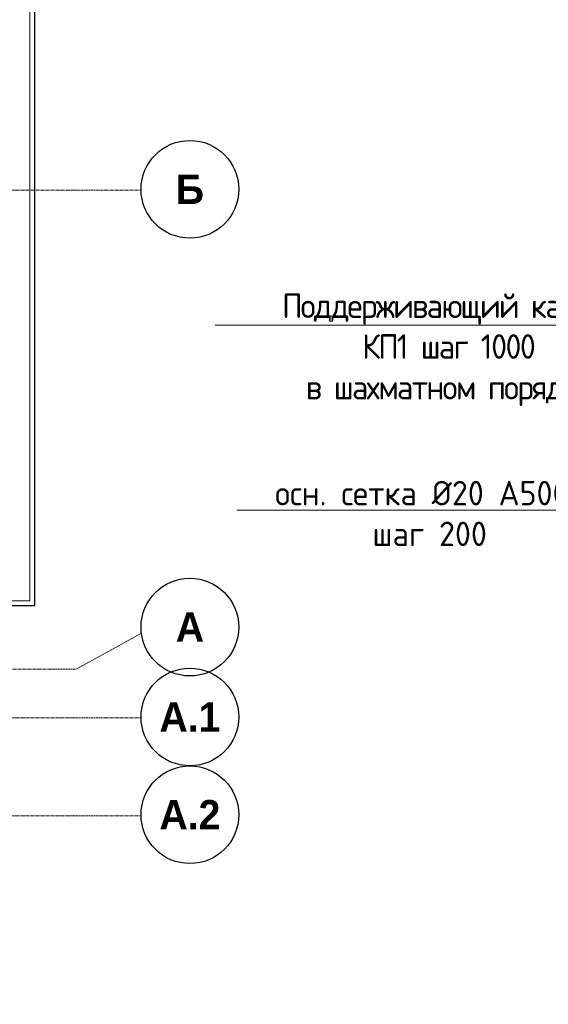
# Model space of a CAD drawing. Header units: millimetres. Extents: x -56135 to 1694203, y -446411 to -23139.
# Tile 140 of 256: x 720940 to 726350, y -130129 to -120053. Entities that reach past the tile are written whole.
import ezdxf
from ezdxf import colors
from ezdxf.entities.mleader import LeaderData, LeaderLine
from ezdxf.math import Vec2, Vec3

# ---------------------------------------------------------------- set-up
doc = ezdxf.new("R2010")
doc.units = ezdxf.units.MM
for name, pattern in [('01 Штриховая _4 мм_', [6, 3.5, -2.5]), ('______5', [1100, 800, -100, 100, -100]), ('осевая', [50.8, 31.75, -6.35, 6.35, -6.35])]:
    doc.linetypes.add(name, pattern=pattern)
for name, color, linetype, lineweight in [('0 Фундамент', 5, 'Continuous', 30), ('Оси', 40, '______5', 18), ('подоснова', 151, 'Continuous', 5), ('РАЗМЕРЫ', 1, 'Continuous', 9), ('СТЕНЫ', 3, 'Continuous', 30)]:
    doc.layers.add(name, color=color, linetype=linetype, lineweight=lineweight)
doc.styles.add('Century Gothic', font='GOTHIC.TTF')
doc.styles.add('GOST-2.304_Type-B', font='GOST_Common.ttf')

# ---------------------------------------------------------------- blocks, each defined once
blk = doc.blocks.new('NSY101')
at = {"color": 0, "linetype": 'ByBlock', "lineweight": -2}
blk.add_circle((0, 0), 50, dxfattribs=at)
blk = doc.blocks.new('оси 2.2-2.3')
at = {"layer": 'Оси', "color": 16, "linetype": 'осевая', "lineweight": 0, "transparency": 33554687}
for p, q in [((468076.3, -121995.4), (524372.9, -121995.4)), ((468653.8, -126895.4), (523707.4, -126895.4)), ((468076.3, -127395.4), (524372.9, -127395.4)), ((468076.3, -128395.4), (524372.9, -128395.4))]:
    blk.add_line(p, q, dxfattribs=at)
at = {"layer": 'Оси', "color": 16, "linetype": '______5', "lineweight": 0, "transparency": 33554687}
blk.add_line((524376.4, -126525.7), (523707.4, -126895.4), dxfattribs=at)
at = {"layer": 'Оси', "color": 16, "linetype": 'Continuous', "lineweight": 25, "transparency": 33554687, "xscale": 9.999999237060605, "yscale": 9.999999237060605, "zscale": 9.999999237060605}
for p in [(524872.8, -121985.2), (524872.8, -126465.2), (524872.8, -127385.2), (524872.8, -128385.2)]:
    blk.add_blockref('NSY101', p, dxfattribs=at)
at = {"layer": 'Оси', "color": 16, "linetype": 'Continuous', "lineweight": 25, "transparency": 33554687, "char_height": 300, "attachment_point": 5, "style": 'Century Gothic'}
for s, insert, width in [('\\A1;{\\fCentury Gothic|i0|b1;\\H300.000000;\\W1.000000;\\C16;Б}\\P', (524872.8, -121985.2), 390), ('\\A1;{\\fCentury Gothic|i0|b1;\\H300.000000;\\W1.000000;\\C16;А}\\P', (524872.8, -126465.2), 460), ('\\A1;{\\fCentury Gothic|i0|b1;\\H300.000000;\\W1.000000;\\C16;А.1}\\P', (524872.8, -127385.2), 810), ('\\A1;{\\fCentury Gothic|i0|b1;\\H300.000000;\\W1.000000;\\C16;А.2}\\P', (524872.8, -128385.2), 810)]:
    blk.add_mtext(s, dxfattribs=dict(at, insert=insert, width=width))
blk = doc.blocks.new('_None')
blk = doc.blocks.new('стены  тп')
at = {"layer": 'СТЕНЫ', "color": 251, "linetype": '01 Штриховая _4 мм_', "lineweight": 0, "true_color": 0x636466}
for p, q in [((591492, -336326, 3100), (591492, -328026, 3100)), ((589762, -336326, 3100), (591492, -336326, 3100))]:
    blk.add_line(p, q, dxfattribs=at)

msp = doc.modelspace()

# ---------------------------------------------------------------- linework, layer by layer
at = {"layer": '0 Фундамент'}
msp.add_lwpolyline([(671964.1, -105949.2), (671964.1, -130129.2), (719614.1, -130129.2), (719614.1, -126049.2), (721094.1, -126049.2), (721094.1, -117449.2), (719614.1, -117449.2), (719614.1, -105949.2), (671964.1, -105949.2)], dxfattribs=at)

# ---------------------------------------------------------------- block references
at = {"layer": 'РАЗМЕРЫ', "color": 1}
msp.add_blockref('оси 2.2-2.3', (197809.4, 196.2), dxfattribs=at)
at = {"layer": 'РАЗМЕРЫ'}
msp.add_blockref('стены  тп', (129552, 210326.6, -3100), dxfattribs=at)

# ---------------------------------------------------------------- leaders
at = {"layer": 'подоснова', "color": 4, "ltscale": 0.3}
ml = msp.add_multileader_mtext('Standard', dxfattribs=at)
ml.set_content('{\\T0.9;Поддерживающий каркас \\PКП1 шаг 1000 \\Pв шахматном порядке}', color=4, style='GOST-2.304_Type-B')
ml.set_leader_properties(color=256, linetype='ByLayer', lineweight=15)
ml.set_arrow_properties(name='NONE')
ml.build(insert=Vec2(0, 0))
ml.multileader.update_dxf_attribs({"text_left_attachment_type": 6, "text_right_attachment_type": 6, "dogleg_length": 0.1, "arrow_head_size": 18})
ctx = ml.context
ctx.base_point, ctx.char_height, ctx.arrow_head_size, ctx.landing_gap_size, ctx.plane_origin = Vec3(723573.8, -123180.8), 250, 18, 20, Vec3(728840.4, -120551)
ctx.left_attachment, ctx.right_attachment, ctx.text_align_type = 6, 6, 1
notes = []
notes.append((ctx, [(0, (1, 1, 0), (727076.7, -123180.8), (-1, 0), 0.1, [(1, [(728888.9, -122759.3)], 0, [])])]))
ctx.mtext.insert, ctx.mtext.width, ctx.mtext.alignment, ctx.mtext.flow_direction = Vec3(725325.2, -122855.8), 4075.871, 2, 5
ml = msp.add_multileader_mtext('Standard', dxfattribs=at)
ml.set_content('{\\C2;осн. сетка %%C20 А500С \\Pшаг 200}', color=4, style='GOST-2.304_Type-B')
ml.set_leader_properties(color=256, linetype='ByLayer', lineweight=15)
ml.set_arrow_properties(name='NONE')
ml.build(insert=Vec2(0, 0))
ml.multileader.update_dxf_attribs({"text_left_attachment_type": 6, "text_right_attachment_type": 6, "dogleg_length": 0.1, "arrow_head_size": 18})
ctx = ml.context
ctx.base_point, ctx.char_height, ctx.arrow_head_size, ctx.landing_gap_size, ctx.plane_origin = Vec3(723511.8, -125073.2), 250, 18, 20, Vec3(730874.5, -124039.3)
ctx.left_attachment, ctx.right_attachment, ctx.text_align_type = 6, 6, 1
notes.append((ctx, [(0, (1, 1, 0), (726758.7, -125073.2), (-1, 0), 0.1, [(1, [(728280.2, -123630.3), (728405.2, -123747.1)], 0, [])])]))
ctx.mtext.insert, ctx.mtext.width, ctx.mtext.alignment, ctx.mtext.flow_direction = Vec3(725135.2, -124773.2), 4075.871, 2, 5
for ctx, leaders in notes:
    for number, flags, end, landing, length, lines in leaders:
        leader = LeaderData()
        leader.index, (leader.has_last_leader_line, leader.has_dogleg_vector, leader.attachment_direction) = number, flags
        leader.last_leader_point, leader.dogleg_vector, leader.dogleg_length = Vec3(end), Vec3(landing), length
        for number, points, colour, breaks in lines:
            line = LeaderLine()
            line.index, line.vertices, line.color, line.breaks = number, Vec3.list(points), colors.encode_raw_color(colour), breaks
            leader.lines.append(line)
        ctx.leaders.append(leader)

doc.saveas('drawing.dxf')
